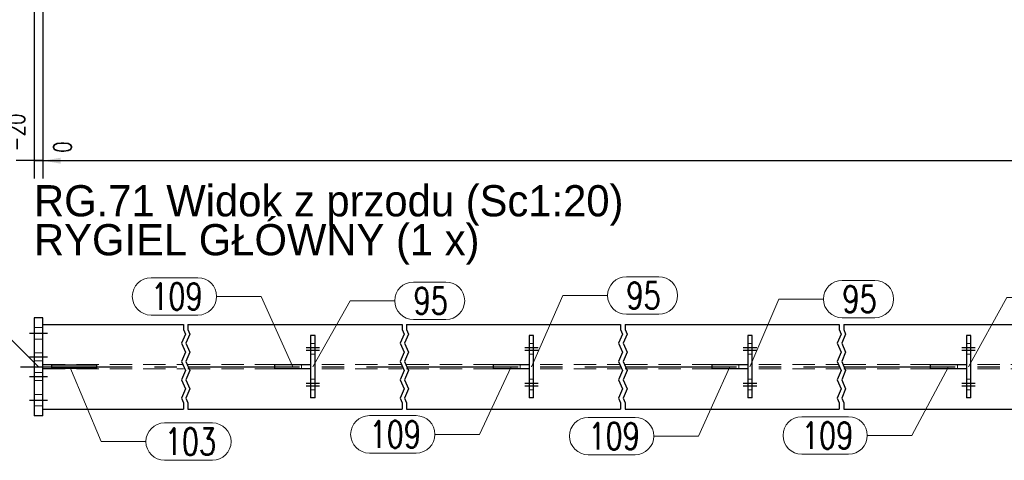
# Model space of a CAD drawing. Header units: millimetres. Extents: x 3528 to 4122, y 12541 to 12988.
# Tile 11 of 47: x 3583 to 3693, y 12838 to 12887. Entities that reach past the tile are written whole.
import ezdxf

# ---------------------------------------------------------------- set-up
doc = ezdxf.new("R2010")
doc.units = ezdxf.units.MM
doc.header["$LTSCALE"] = 10
doc.linetypes.add('HIDDEN', pattern=[0.375, 0.25, -0.125])
doc.linetypes.add('MITTE', pattern=[2, 1.25, -0.25, 0.25, -0.25])
doc.layers.get('Defpoints').update_dxf_attribs({"color": 1})
for name, color, linetype, lineweight in [('PS_DIM', 4, 'Continuous', 13), ('PS_Hidden', 2, 'HIDDEN', 9), ('PS_Pos', 1, 'Continuous', 15), ('PS_SOLID', 7, 'Continuous', 30)]:
    doc.layers.add(name, color=color, linetype=linetype, lineweight=lineweight)
doc.layers.add('PS_MID', color=5, linetype='MITTE')
doc.layers.add('PS_SHAPE', color=3, linetype='Continuous')
doc.styles.add('simplex', font='simplex.shx', dxfattribs={"width": 0.75})
doc.dimstyles.new('1_20_GŁ_DS1-LS20', dxfattribs={"dimtxt": 2, "dimasz": 2, "dimexe": 2, "dimexo": 5, "dimgap": 1, "dimtad": 1, "dimjust": 4, "dimdec": 0, "dimlfac": 20, "dimtxsty": 'simplex', "dimblk1": 'NONE', "dimsah": 1, "dimcen": 2, "dimclrd": 256, "dimclre": 256, "dimclrt": 4, "dimadec": 1, "dimazin": 0, "dimtfac": 1, "dimtdec": 0, "dimtmove": 2, "dimatfit": 3, "dimfxl": 1, "dimarcsym": 0})

# ---------------------------------------------------------------- blocks, each defined once
blk = doc.blocks.new('*D29')
at = {"layer": 'Defpoints', "color": 0, "transparency": 16777216}
for p in [(3584.58, 12898.92), (3585.58, 12894.17), (3585.58, 12871.44)]:
    blk.add_point(p, dxfattribs=at)
at = {"layer": 'PS_DIM', "lineweight": -2, "transparency": 16777216}
for p, q in [((3584.58, 12893.92), (3584.58, 12869.44)), ((3585.58, 12889.17), (3585.58, 12869.44)), ((3584.58, 12871.44), (3582.58, 12871.44)), ((3584.58, 12871.44), (3585.58, 12871.44)), ((3587.58, 12871.44), (3589.58, 12871.44))]:
    blk.add_line(p, q, dxfattribs=at)
at = {"layer": 'PS_DIM', "transparency": 16777216}
blk.add_solid([(3587.58, 12871.77), (3587.58, 12871.1), (3585.58, 12871.44)], dxfattribs=at)
at = {"layer": 'PS_DIM', "color": 4, "transparency": 16777216, "insert": (3582.56, 12874.6), "char_height": 2, "attachment_point": 5, "rotation": 90, "style": 'simplex'}
blk.add_mtext('-20', dxfattribs=at)
blk = doc.blocks.new('_None')
blk = doc.blocks.new('*D30')
at = {"layer": 'Defpoints', "color": 0, "transparency": 16777216}
for p in [(3585.58, 12898.92), (3585.58, 12894.17), (3585.58, 12871.44)]:
    blk.add_point(p, dxfattribs=at)
at = {"layer": 'PS_DIM', "lineweight": -2, "transparency": 16777216}
for p, q in [((3585.58, 12893.92), (3585.58, 12869.44)), ((3585.58, 12889.17), (3585.58, 12869.44)), ((3585.58, 12871.44), (3583.58, 12871.44)), ((3587.58, 12871.44), (3589.58, 12871.44))]:
    blk.add_line(p, q, dxfattribs=at)
at = {"layer": 'PS_DIM', "transparency": 16777216}
blk.add_solid([(3587.58, 12871.77), (3587.58, 12871.1), (3585.58, 12871.44)], dxfattribs=at)
at = {"layer": 'PS_DIM', "color": 4, "transparency": 16777216, "insert": (3587.78, 12872.96), "char_height": 2, "attachment_point": 5, "rotation": 90, "style": 'simplex'}
blk.add_mtext('0', dxfattribs=at)
blk = doc.blocks.new('*D31')
at = {"layer": 'Defpoints', "color": 0, "transparency": 16777216}
for p in [(3585.58, 12894.17), (3714.08, 12894.17), (3714.08, 12871.44)]:
    blk.add_point(p, dxfattribs=at)
at = {"layer": 'PS_DIM', "lineweight": -2, "transparency": 16777216}
for p, q in [((3585.58, 12889.17), (3585.58, 12869.44)), ((3714.08, 12889.17), (3714.08, 12869.44)), ((3585.58, 12871.44), (3712.08, 12871.44))]:
    blk.add_line(p, q, dxfattribs=at)
at = {"layer": 'PS_DIM', "transparency": 16777216}
blk.add_solid([(3712.08, 12871.77), (3712.08, 12871.1), (3714.08, 12871.44)], dxfattribs=at)
at = {"layer": 'PS_DIM', "color": 4, "transparency": 16777216, "insert": (3712.06, 12875.35), "char_height": 2, "attachment_point": 5, "rotation": 90, "style": 'simplex'}
blk.add_mtext('10261', dxfattribs=at)
blk = doc.blocks.new('*D32')
at = {"layer": 'Defpoints', "color": 0, "transparency": 16777216}
for p in [(3829.48, 12898.92), (3585.58, 12894.17), (3829.48, 12871.44)]:
    blk.add_point(p, dxfattribs=at)
at = {"layer": 'PS_DIM', "lineweight": -2, "transparency": 16777216}
for p, q in [((3829.48, 12893.92), (3829.48, 12869.44)), ((3585.58, 12889.17), (3585.58, 12869.44)), ((3585.58, 12871.44), (3827.48, 12871.44))]:
    blk.add_line(p, q, dxfattribs=at)
at = {"layer": 'PS_DIM', "transparency": 16777216}
blk.add_solid([(3827.48, 12871.77), (3827.48, 12871.1), (3829.48, 12871.44)], dxfattribs=at)
at = {"layer": 'PS_DIM', "color": 4, "transparency": 16777216, "insert": (3827.46, 12875.64), "char_height": 2, "attachment_point": 5, "rotation": 90, "style": 'simplex'}
blk.add_mtext('12569', dxfattribs=at)
blk = doc.blocks.new('*D33')
at = {"layer": 'Defpoints', "color": 0, "transparency": 16777216}
for p in [(3940.07, 12904.46), (3585.58, 12894.17), (3940.07, 12871.44)]:
    blk.add_point(p, dxfattribs=at)
at = {"layer": 'PS_DIM', "lineweight": -2, "transparency": 16777216}
for p, q in [((3940.07, 12899.46), (3940.07, 12869.44)), ((3585.58, 12889.17), (3585.58, 12869.44)), ((3585.58, 12871.44), (3938.07, 12871.44))]:
    blk.add_line(p, q, dxfattribs=at)
at = {"layer": 'PS_DIM', "transparency": 16777216}
blk.add_solid([(3938.07, 12871.77), (3938.07, 12871.1), (3940.07, 12871.44)], dxfattribs=at)
at = {"layer": 'PS_DIM', "color": 4, "transparency": 16777216, "insert": (3938.05, 12875.67), "char_height": 2, "attachment_point": 5, "rotation": 90, "style": 'simplex'}
blk.add_mtext('14780', dxfattribs=at)
blk = doc.blocks.new('*D34')
at = {"layer": 'Defpoints', "color": 0, "transparency": 16777216}
for p in [(3951.05, 12916.67), (3585.58, 12894.17), (3951.05, 12871.44)]:
    blk.add_point(p, dxfattribs=at)
at = {"layer": 'PS_DIM', "lineweight": -2, "transparency": 16777216}
for p, q in [((3951.05, 12911.67), (3951.05, 12869.44)), ((3585.58, 12889.17), (3585.58, 12869.44)), ((3585.58, 12871.44), (3949.05, 12871.44))]:
    blk.add_line(p, q, dxfattribs=at)
at = {"layer": 'PS_DIM', "transparency": 16777216}
blk.add_solid([(3949.05, 12871.77), (3949.05, 12871.1), (3951.05, 12871.44)], dxfattribs=at)
at = {"layer": 'PS_DIM', "color": 4, "transparency": 16777216, "insert": (3949.03, 12875.67), "char_height": 2, "attachment_point": 5, "rotation": 90, "style": 'simplex'}
blk.add_mtext('15000', dxfattribs=at)
blk = doc.blocks.new('*D35')
at = {"layer": 'Defpoints', "color": 0, "transparency": 16777216}
for p in [(3951.46, 12915.63), (3585.58, 12894.17), (3951.46, 12871.44)]:
    blk.add_point(p, dxfattribs=at)
at = {"layer": 'PS_DIM', "lineweight": -2, "transparency": 16777216}
for p, q in [((3951.46, 12910.63), (3951.46, 12869.44)), ((3585.58, 12889.17), (3585.58, 12869.44)), ((3585.58, 12871.44), (3949.46, 12871.44))]:
    blk.add_line(p, q, dxfattribs=at)
at = {"layer": 'PS_DIM', "transparency": 16777216}
blk.add_solid([(3949.46, 12871.77), (3949.46, 12871.1), (3951.46, 12871.44)], dxfattribs=at)
at = {"layer": 'PS_DIM', "color": 4, "transparency": 16777216, "insert": (3953.67, 12875.67), "char_height": 2, "attachment_point": 5, "rotation": 90, "style": 'simplex'}
blk.add_mtext('15008', dxfattribs=at)
blk = doc.blocks.new('*X36')
at = {"color": 0}
for s, p in [('RG.71 Widok z przodu (Sc1:20)', (3584.58, 12865.19)), ('RYGIEL GŁÓWNY (1 x)', (3584.58, 12860.82))]:
    blk.add_text(s, height=3.5, dxfattribs=at).set_placement(p)
blk = doc.blocks.new('*X245')
at = {"color": 1}
for p, q in [((3601.33, 12853.07), (3601.33, 12852.51)), ((3601.33, 12852.51), (3601.55, 12851.99)), ((3601.83, 12853.07), (3601.83, 12852.51)), ((3601.83, 12852.51), (3602.05, 12851.99)), ((3625.83, 12853.07), (3625.83, 12852.51)), ((3625.83, 12852.51), (3626.05, 12851.99)), ((3626.33, 12853.07), (3626.33, 12852.51)), ((3626.33, 12852.51), (3626.55, 12851.99)), ((3650.33, 12853.07), (3650.33, 12852.51)), ((3650.33, 12852.51), (3650.55, 12851.99)), ((3650.83, 12853.07), (3650.83, 12852.51)), ((3650.83, 12852.51), (3651.05, 12851.99)), ((3674.83, 12853.07), (3674.83, 12852.51)), ((3674.83, 12852.51), (3675.05, 12851.99)), ((3675.33, 12853.07), (3675.33, 12852.51)), ((3675.33, 12852.51), (3675.55, 12851.99)), ((3601.55, 12851.99), (3601.11, 12850.97)), ((3602.05, 12851.99), (3601.61, 12850.97)), ((3626.05, 12851.99), (3625.61, 12850.97)), ((3626.55, 12851.99), (3626.11, 12850.97)), ((3650.55, 12851.99), (3650.11, 12850.97)), ((3651.05, 12851.99), (3650.61, 12850.97)), ((3675.05, 12851.99), (3674.61, 12850.97)), ((3675.55, 12851.99), (3675.11, 12850.97)), ((3601.11, 12850.97), (3601.55, 12849.94)), ((3601.61, 12850.97), (3602.05, 12849.94)), ((3625.61, 12850.97), (3626.05, 12849.94)), ((3626.11, 12850.97), (3626.55, 12849.94)), ((3650.11, 12850.97), (3650.55, 12849.94)), ((3650.61, 12850.97), (3651.05, 12849.94)), ((3674.61, 12850.97), (3675.05, 12849.94)), ((3675.11, 12850.97), (3675.55, 12849.94)), ((3601.55, 12849.94), (3601.11, 12848.91)), ((3602.05, 12849.94), (3601.61, 12848.91)), ((3626.05, 12849.94), (3625.61, 12848.91)), ((3626.55, 12849.94), (3626.11, 12848.91)), ((3650.55, 12849.94), (3650.11, 12848.91)), ((3651.05, 12849.94), (3650.61, 12848.91)), ((3675.05, 12849.94), (3674.61, 12848.91)), ((3675.55, 12849.94), (3675.11, 12848.91)), ((3601.11, 12848.91), (3601.55, 12847.88)), ((3601.61, 12848.91), (3602.05, 12847.88)), ((3625.61, 12848.91), (3626.05, 12847.88)), ((3626.11, 12848.91), (3626.55, 12847.88)), ((3650.11, 12848.91), (3650.55, 12847.88)), ((3650.61, 12848.91), (3651.05, 12847.88)), ((3674.61, 12848.91), (3675.05, 12847.88)), ((3675.11, 12848.91), (3675.55, 12847.88)), ((3601.55, 12847.88), (3601.11, 12846.85)), ((3601.11, 12846.85), (3601.55, 12845.82)), ((3602.05, 12847.88), (3601.61, 12846.85)), ((3601.61, 12846.85), (3602.05, 12845.82)), ((3626.05, 12847.88), (3625.61, 12846.85)), ((3625.61, 12846.85), (3626.05, 12845.82)), ((3626.55, 12847.88), (3626.11, 12846.85)), ((3626.11, 12846.85), (3626.55, 12845.82)), ((3650.55, 12847.88), (3650.11, 12846.85)), ((3650.11, 12846.85), (3650.55, 12845.82)), ((3651.05, 12847.88), (3650.61, 12846.85)), ((3650.61, 12846.85), (3651.05, 12845.82)), ((3675.05, 12847.88), (3674.61, 12846.85)), ((3674.61, 12846.85), (3675.05, 12845.82)), ((3675.55, 12847.88), (3675.11, 12846.85)), ((3675.11, 12846.85), (3675.55, 12845.82)), ((3601.55, 12845.82), (3601.11, 12844.79)), ((3602.05, 12845.82), (3601.61, 12844.79)), ((3626.05, 12845.82), (3625.61, 12844.79)), ((3626.55, 12845.82), (3626.11, 12844.79)), ((3650.55, 12845.82), (3650.11, 12844.79)), ((3651.05, 12845.82), (3650.61, 12844.79)), ((3675.05, 12845.82), (3674.61, 12844.79)), ((3675.55, 12845.82), (3675.11, 12844.79)), ((3601.11, 12844.79), (3601.33, 12844.27)), ((3601.61, 12844.79), (3601.83, 12844.27)), ((3625.61, 12844.79), (3625.83, 12844.27)), ((3626.11, 12844.79), (3626.33, 12844.27)), ((3650.11, 12844.79), (3650.33, 12844.27)), ((3650.61, 12844.79), (3650.83, 12844.27)), ((3674.61, 12844.79), (3674.83, 12844.27)), ((3675.11, 12844.79), (3675.33, 12844.27)), ((3601.33, 12844.27), (3601.33, 12843.57)), ((3601.83, 12844.27), (3601.83, 12843.57)), ((3625.83, 12844.27), (3625.83, 12843.57)), ((3626.33, 12844.27), (3626.33, 12843.57)), ((3650.33, 12844.27), (3650.33, 12843.57)), ((3650.83, 12844.27), (3650.83, 12843.57)), ((3674.83, 12844.27), (3674.83, 12843.57)), ((3675.33, 12844.27), (3675.33, 12843.57))]:
    blk.add_line(p, q, dxfattribs=at)
at = {"layer": 'PS_Hidden', "color": 2, "linetype": 'HIDDEN'}
for p, q in [((3585.58, 12852.72), (3584.58, 12852.72)), ((3585.58, 12851.42), (3584.58, 12851.42)), ((3615.58, 12850.92), (3616.08, 12850.92)), ((3640.08, 12850.92), (3640.58, 12850.92)), ((3664.58, 12850.92), (3665.08, 12850.92)), ((3689.08, 12850.92), (3689.58, 12850.92)), ((3585.58, 12849.87), (3584.58, 12849.87)), ((3615.58, 12849.72), (3616.08, 12849.72)), ((3640.08, 12849.72), (3640.58, 12849.72)), ((3664.58, 12849.72), (3665.08, 12849.72)), ((3689.08, 12849.72), (3689.58, 12849.72)), ((3585.58, 12848.97), (3584.58, 12848.97)), ((3585.58, 12848.55), (3601.33, 12848.55)), ((3585.58, 12848.08), (3601.33, 12848.08)), ((3601.83, 12848.55), (3625.83, 12848.55)), ((3601.83, 12848.08), (3625.83, 12848.08)), ((3614.58, 12848.52), (3614.58, 12848.12)), ((3626.33, 12848.55), (3650.33, 12848.55)), ((3626.33, 12848.08), (3650.33, 12848.08)), ((3639.08, 12848.52), (3639.08, 12848.12)), ((3650.83, 12848.55), (3674.83, 12848.55)), ((3650.83, 12848.08), (3674.83, 12848.08)), ((3663.58, 12848.52), (3663.58, 12848.12)), ((3675.33, 12848.55), (3699.33, 12848.55)), ((3675.33, 12848.08), (3699.33, 12848.08)), ((3688.08, 12848.52), (3688.08, 12848.12)), ((3585.58, 12847.67), (3584.58, 12847.67)), ((3615.58, 12846.92), (3616.08, 12846.92)), ((3640.08, 12846.92), (3640.58, 12846.92)), ((3664.58, 12846.92), (3665.08, 12846.92)), ((3689.08, 12846.92), (3689.58, 12846.92)), ((3585.58, 12846.77), (3584.58, 12846.77)), ((3585.58, 12845.22), (3584.58, 12845.22)), ((3615.58, 12845.72), (3616.08, 12845.72)), ((3640.08, 12845.72), (3640.58, 12845.72)), ((3664.58, 12845.72), (3665.08, 12845.72)), ((3689.08, 12845.72), (3689.58, 12845.72)), ((3585.58, 12843.92), (3584.58, 12843.92))]:
    blk.add_line(p, q, dxfattribs=at)
at = {"layer": 'PS_MID', "color": 5, "linetype": 'MITTE'}
for p, q in [((3584.08, 12852.07), (3586.08, 12852.07)), ((3584.08, 12852.07), (3586.08, 12852.07)), ((3584.08, 12852.07), (3586.08, 12852.07)), ((3584.08, 12852.07), (3586.08, 12852.07)), ((3584.08, 12852.07), (3586.08, 12852.07)), ((3584.08, 12852.07), (3586.08, 12852.07)), ((3615.08, 12850.47), (3616.58, 12850.47)), ((3615.08, 12850.47), (3616.58, 12850.47)), ((3615.08, 12850.17), (3616.58, 12850.17)), ((3615.08, 12850.17), (3616.58, 12850.17)), ((3639.58, 12850.47), (3641.08, 12850.47)), ((3639.58, 12850.47), (3641.08, 12850.47)), ((3639.58, 12850.17), (3641.08, 12850.17)), ((3639.58, 12850.17), (3641.08, 12850.17)), ((3664.08, 12850.47), (3665.58, 12850.47)), ((3664.08, 12850.47), (3665.58, 12850.47)), ((3664.08, 12850.17), (3665.58, 12850.17)), ((3664.08, 12850.17), (3665.58, 12850.17)), ((3688.58, 12850.47), (3690.08, 12850.47)), ((3688.58, 12850.47), (3690.08, 12850.47)), ((3688.58, 12850.17), (3690.08, 12850.17)), ((3688.58, 12850.17), (3690.08, 12850.17)), ((3584.08, 12849.42), (3586.08, 12849.42)), ((3584.08, 12849.42), (3586.08, 12849.42)), ((3583.08, 12848.32), (3601.33, 12848.32)), ((3601.83, 12848.32), (3625.83, 12848.32)), ((3626.33, 12848.32), (3650.33, 12848.32)), ((3650.83, 12848.32), (3674.83, 12848.32)), ((3675.33, 12848.32), (3699.33, 12848.32)), ((3584.08, 12847.22), (3586.08, 12847.22)), ((3584.08, 12847.22), (3586.08, 12847.22)), ((3615.08, 12846.47), (3616.58, 12846.47)), ((3615.08, 12846.47), (3616.58, 12846.47)), ((3615.08, 12846.17), (3616.58, 12846.17)), ((3615.08, 12846.17), (3616.58, 12846.17)), ((3639.58, 12846.47), (3641.08, 12846.47)), ((3639.58, 12846.47), (3641.08, 12846.47)), ((3639.58, 12846.17), (3641.08, 12846.17)), ((3639.58, 12846.17), (3641.08, 12846.17)), ((3664.08, 12846.47), (3665.58, 12846.47)), ((3664.08, 12846.47), (3665.58, 12846.47)), ((3664.08, 12846.17), (3665.58, 12846.17)), ((3664.08, 12846.17), (3665.58, 12846.17)), ((3688.58, 12846.47), (3690.08, 12846.47)), ((3688.58, 12846.47), (3690.08, 12846.47)), ((3688.58, 12846.17), (3690.08, 12846.17)), ((3688.58, 12846.17), (3690.08, 12846.17)), ((3584.08, 12844.57), (3586.08, 12844.57)), ((3584.08, 12844.57), (3586.08, 12844.57)), ((3584.08, 12844.57), (3586.08, 12844.57)), ((3584.08, 12844.57), (3586.08, 12844.57)), ((3584.08, 12844.57), (3586.08, 12844.57)), ((3584.08, 12844.57), (3586.08, 12844.57))]:
    blk.add_line(p, q, dxfattribs=at)
at = {"layer": 'PS_SOLID', "color": 7, "linetype": 'Continuous'}
for p, q in [((3584.58, 12853.82), (3584.58, 12842.82)), ((3585.58, 12853.82), (3584.58, 12853.82)), ((3585.58, 12842.82), (3585.58, 12853.82)), ((3585.58, 12853.07), (3601.33, 12853.07)), ((3601.83, 12853.07), (3625.83, 12853.07)), ((3626.33, 12853.07), (3650.33, 12853.07)), ((3650.83, 12853.07), (3674.83, 12853.07)), ((3675.33, 12853.07), (3699.33, 12853.07)), ((3615.58, 12851.82), (3615.58, 12844.82)), ((3616.08, 12851.82), (3615.58, 12851.82)), ((3616.08, 12844.82), (3616.08, 12851.82)), ((3640.08, 12851.82), (3640.08, 12844.82)), ((3640.58, 12851.82), (3640.08, 12851.82)), ((3640.58, 12844.82), (3640.58, 12851.82)), ((3664.58, 12851.82), (3664.58, 12844.82)), ((3665.08, 12851.82), (3664.58, 12851.82)), ((3665.08, 12844.82), (3665.08, 12851.82)), ((3689.08, 12851.82), (3689.08, 12844.82)), ((3689.58, 12851.82), (3689.08, 12851.82)), ((3689.58, 12844.82), (3689.58, 12851.82)), ((3586.58, 12848.52), (3585.58, 12848.52)), ((3585.58, 12848.12), (3586.58, 12848.12)), ((3586.58, 12848.12), (3586.58, 12848.52)), ((3586.58, 12848.52), (3591.58, 12848.52)), ((3591.58, 12848.12), (3586.58, 12848.12)), ((3591.58, 12848.52), (3591.58, 12848.12)), ((3611.58, 12848.12), (3611.58, 12848.52)), ((3615.58, 12848.52), (3611.58, 12848.52)), ((3611.58, 12848.12), (3615.58, 12848.12)), ((3636.08, 12848.12), (3636.08, 12848.52)), ((3640.08, 12848.52), (3636.08, 12848.52)), ((3636.08, 12848.12), (3640.08, 12848.12)), ((3660.58, 12848.12), (3660.58, 12848.52)), ((3664.58, 12848.52), (3660.58, 12848.52)), ((3660.58, 12848.12), (3664.58, 12848.12)), ((3685.08, 12848.12), (3685.08, 12848.52)), ((3689.08, 12848.52), (3685.08, 12848.52)), ((3685.08, 12848.12), (3689.08, 12848.12)), ((3616.08, 12844.82), (3615.58, 12844.82)), ((3640.58, 12844.82), (3640.08, 12844.82)), ((3665.08, 12844.82), (3664.58, 12844.82)), ((3689.58, 12844.82), (3689.08, 12844.82)), ((3585.58, 12843.57), (3601.33, 12843.57)), ((3601.83, 12843.57), (3625.83, 12843.57)), ((3626.33, 12843.57), (3650.33, 12843.57)), ((3650.83, 12843.57), (3674.83, 12843.57)), ((3675.33, 12843.57), (3699.33, 12843.57)), ((3585.58, 12842.82), (3584.58, 12842.82))]:
    blk.add_line(p, q, dxfattribs=at)
blk = doc.blocks.new('*X255')
at = {"color": 1}
for p, q in [((3638.08, 12848.32), (3634.52, 12840.73)), ((3622.17, 12842.83), (3627.42, 12842.83)), ((3629.52, 12840.73), (3634.52, 12840.73)), ((3622.17, 12838.63), (3627.42, 12838.63))]:
    blk.add_line(p, q, dxfattribs=at)
for centre, start, end in [((3622.17, 12840.73), 90, 270), ((3627.42, 12840.73), 270, 90)]:
    blk.add_arc(centre, 2.1, start, end, dxfattribs=at)
at = {"color": 2, "style": 'simplex', "width": 0.75}
blk.add_text('109', height=3, dxfattribs=at).set_placement((3622.17, 12839.23))
blk = doc.blocks.new('*X256')
at = {"color": 1}
for p, q in [((3627.11, 12857.82), (3630.75, 12857.82)), ((3615.83, 12848.32), (3620.01, 12855.72)), ((3620.01, 12855.72), (3625.01, 12855.72)), ((3627.11, 12853.62), (3630.75, 12853.62))]:
    blk.add_line(p, q, dxfattribs=at)
for centre, start, end in [((3627.11, 12855.72), 90, 270), ((3630.75, 12855.72), 270, 90)]:
    blk.add_arc(centre, 2.1, start, end, dxfattribs=at)
at = {"color": 2, "style": 'simplex', "width": 0.75}
blk.add_text('95', height=3, dxfattribs=at).set_placement((3627.11, 12854.22))
blk = doc.blocks.new('*X257')
at = {"color": 1}
for p, q in [((3597.7, 12858.31), (3602.95, 12858.31)), ((3605.05, 12856.21), (3610.05, 12856.21)), ((3613.58, 12848.32), (3610.05, 12856.21)), ((3597.7, 12854.11), (3602.95, 12854.11))]:
    blk.add_line(p, q, dxfattribs=at)
for centre, start, end in [((3597.7, 12856.21), 90, 270), ((3602.95, 12856.21), 270, 90)]:
    blk.add_arc(centre, 2.1, start, end, dxfattribs=at)
at = {"color": 2, "style": 'simplex', "width": 0.75}
blk.add_text('109', height=3, dxfattribs=at).set_placement((3597.7, 12854.71))
blk = doc.blocks.new('*X258')
at = {"color": 1}
for p, q in [((3650.97, 12858.41), (3654.61, 12858.41)), ((3640.33, 12848.32), (3643.87, 12856.31)), ((3643.87, 12856.31), (3648.87, 12856.31)), ((3650.97, 12854.21), (3654.61, 12854.21))]:
    blk.add_line(p, q, dxfattribs=at)
for centre, start, end in [((3650.97, 12856.31), 90, 270), ((3654.61, 12856.31), 270, 90)]:
    blk.add_arc(centre, 2.1, start, end, dxfattribs=at)
at = {"color": 2, "style": 'simplex', "width": 0.75}
blk.add_text('95', height=3, dxfattribs=at).set_placement((3650.97, 12854.81))
blk = doc.blocks.new('*X259')
at = {"color": 1}
for p, q in [((3687.08, 12848.32), (3682.98, 12840.61)), ((3670.63, 12842.71), (3675.88, 12842.71)), ((3677.98, 12840.61), (3682.98, 12840.61)), ((3670.63, 12838.51), (3675.88, 12838.51))]:
    blk.add_line(p, q, dxfattribs=at)
for centre, start, end in [((3670.63, 12840.61), 90, 270), ((3675.88, 12840.61), 270, 90)]:
    blk.add_arc(centre, 2.1, start, end, dxfattribs=at)
at = {"color": 2, "style": 'simplex', "width": 0.75}
blk.add_text('109', height=3, dxfattribs=at).set_placement((3670.63, 12839.11))
blk = doc.blocks.new('*X260')
at = {"color": 1}
for p, q in [((3675.17, 12858.01), (3678.82, 12858.01)), ((3664.83, 12848.32), (3668.07, 12855.91)), ((3668.07, 12855.91), (3673.07, 12855.91)), ((3675.17, 12853.81), (3678.82, 12853.81))]:
    blk.add_line(p, q, dxfattribs=at)
for centre, start, end in [((3675.17, 12855.91), 90, 270), ((3678.82, 12855.91), 270, 90)]:
    blk.add_arc(centre, 2.1, start, end, dxfattribs=at)
at = {"color": 2, "style": 'simplex', "width": 0.75}
blk.add_text('95', height=3, dxfattribs=at).set_placement((3675.17, 12854.41))
blk = doc.blocks.new('*X261')
at = {"color": 1}
for p, q in [((3700.72, 12858.2), (3704.37, 12858.2)), ((3689.33, 12848.32), (3693.62, 12856.1)), ((3693.62, 12856.1), (3698.62, 12856.1)), ((3700.72, 12854), (3704.37, 12854))]:
    blk.add_line(p, q, dxfattribs=at)
for centre, start, end in [((3700.72, 12856.1), 90, 270), ((3704.37, 12856.1), 270, 90)]:
    blk.add_arc(centre, 2.1, start, end, dxfattribs=at)
at = {"color": 2, "style": 'simplex', "width": 0.75}
blk.add_text('95', height=3, dxfattribs=at).set_placement((3700.72, 12854.6))
blk = doc.blocks.new('*X262')
at = {"color": 1}
for p, q in [((3662.58, 12848.32), (3659.05, 12840.54)), ((3646.7, 12842.64), (3651.95, 12842.64)), ((3654.05, 12840.54), (3659.05, 12840.54)), ((3646.7, 12838.44), (3651.95, 12838.44))]:
    blk.add_line(p, q, dxfattribs=at)
for centre, start, end in [((3646.7, 12840.54), 90, 270), ((3651.95, 12840.54), 270, 90)]:
    blk.add_arc(centre, 2.1, start, end, dxfattribs=at)
at = {"color": 2, "style": 'simplex', "width": 0.75}
blk.add_text('109', height=3, dxfattribs=at).set_placement((3646.7, 12839.04))
blk = doc.blocks.new('*X273')
at = {"color": 1}
for p, q in [((3588.58, 12848.32), (3592.12, 12839.92)), ((3599.22, 12842.02), (3604.57, 12842.02)), ((3592.12, 12839.92), (3597.12, 12839.92)), ((3599.22, 12837.82), (3604.57, 12837.82))]:
    blk.add_line(p, q, dxfattribs=at)
for centre, start, end in [((3599.22, 12839.92), 90, 270), ((3604.57, 12839.92), 270, 90)]:
    blk.add_arc(centre, 2.1, start, end, dxfattribs=at)
at = {"color": 2, "style": 'simplex', "width": 0.75}
blk.add_text('103', height=3, dxfattribs=at).set_placement((3599.22, 12838.42))
blk = doc.blocks.new('*X274')
at = {"color": 1}
for p, q in [((3570.91, 12853.95), (3574.45, 12853.95)), ((3576.55, 12851.85), (3581.55, 12851.85)), ((3585.08, 12848.32), (3581.55, 12851.85)), ((3570.91, 12849.75), (3574.45, 12849.75))]:
    blk.add_line(p, q, dxfattribs=at)
for centre, start, end in [((3570.91, 12851.85), 90, 270), ((3574.45, 12851.85), 270, 90)]:
    blk.add_arc(centre, 2.1, start, end, dxfattribs=at)
at = {"color": 2, "style": 'simplex', "width": 0.75}
blk.add_text('86', height=3, dxfattribs=at).set_placement((3570.91, 12850.35))
blk = doc.blocks.new('*X275')
at = {"color": 1}
for p, q in [((3588.58, 12848.32), (3592.12, 12839.92)), ((3599.22, 12842.02), (3604.57, 12842.02)), ((3592.12, 12839.92), (3597.12, 12839.92)), ((3599.22, 12837.82), (3604.57, 12837.82))]:
    blk.add_line(p, q, dxfattribs=at)
for centre, start, end in [((3599.22, 12839.92), 90, 270), ((3604.57, 12839.92), 270, 90)]:
    blk.add_arc(centre, 2.1, start, end, dxfattribs=at)
at = {"color": 2, "style": 'simplex', "width": 0.75}
blk.add_text('103', height=3, dxfattribs=at).set_placement((3599.22, 12838.42))

msp = doc.modelspace()

# ---------------------------------------------------------------- block references
msp.add_blockref('*X36', (0, 0))
at = {"layer": 'PS_Pos'}
for name in ['*X257', '*X258', '*X260', '*X261', '*X256', '*X274', '*X273', '*X275', '*X255', '*X262', '*X259']:
    msp.add_blockref(name, (0, 0), dxfattribs=at)
at = {"layer": 'PS_SHAPE'}
msp.add_blockref('*X245', (0, 0), dxfattribs=at)

# ---------------------------------------------------------------- dimensions: what is measured, and where the dimension line sits
at = {"layer": 'PS_DIM'}
for base, p1, p2, text, picture, middle in [((3951.047, 12871.437), (3585.581, 12894.172), (3951.047, 12916.672), '15000', '*D34', (3949.027, 12875.672)), ((3951.456, 12871.437), (3585.581, 12894.172), (3951.456, 12915.632), '15008', '*D35', (3953.671, 12875.672)), ((3940.068, 12871.437), (3585.581, 12894.172), (3940.068, 12904.459), '14780', '*D33', (3938.048, 12875.672)), ((3585.581, 12871.437), (3584.581, 12898.921), (3585.581, 12894.172), '-20', '*D29', (3582.561, 12874.6)), ((3829.481, 12871.437), (3585.581, 12894.172), (3829.481, 12898.922), '12569', '*D32', (3827.461, 12875.636)), ((3714.081, 12871.437), (3585.581, 12894.172), (3714.081, 12894.172), '10261', '*D31', (3712.061, 12875.35))]:
    dim = msp.add_linear_dim(base=base, p1=p1, p2=p2, text=text, dimstyle='1_20_GŁ_DS1-LS20', dxfattribs=at)
    dim.commit()
    dim.dimension.update_dxf_attribs({"geometry": picture, "text_midpoint": middle, "dimtype": 128, "text_rotation": 90})
dim = msp.add_linear_dim(base=(3585.581382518, 12871.43744534), p1=(3585.581382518, 12894.17199043), p2=(3585.581382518, 12898.921443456), dimstyle='1_20_GŁ_DS1-LS20', dxfattribs=at)
dim.commit()
dim.dimension.update_dxf_attribs({"geometry": '*D30', "text_midpoint": (3587.7804784, 12872.95744534), "dimtype": 128, "text_rotation": 90})

doc.saveas('drawing.dxf')
